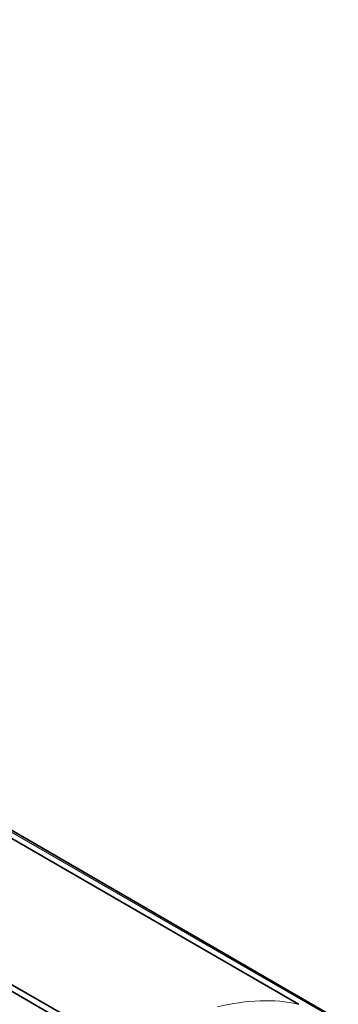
# Model space of a CAD drawing. Header units: millimetres. Extents: x 5 to 415, y 5 to 292.
# Tile 199 of 199: x 389.37 to 395.17, y 250.01 to 267.91. Entities that reach past the tile are written whole.
import ezdxf

# ---------------------------------------------------------------- set-up
doc = ezdxf.new("R2010")
doc.units = ezdxf.units.MM
doc.layers.add('Sichtbar (ISO)', color=7, linetype='Continuous', lineweight=35)
doc.layers.add('Sichtbar schmal (ISO)', color=7, linetype='Continuous', lineweight=18)

msp = doc.modelspace()

# ---------------------------------------------------------------- linework, layer by layer
at = {"layer": 'Sichtbar (ISO)'}
for p, q in [((364.16954863, 267.6345426), (395.16910765, 249.73693885)), ((394.44574949, 250.01148994), (378.94785655, 258.95941707)), ((391.07083907, 249.1804073), (375.57110628, 258.12923764))]:
    msp.add_line(p, q, dxfattribs=at)
msp.add_open_spline([(391.17686999, 249.23971956), (386.01031567, 252.22261198), (380.84376135, 255.2055044), (370.51065272, 261.17128924), (365.3440984, 264.15418165), (360.17756917, 267.13708788)], degree=3, knots=[0.0000081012, 0.0000081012, 0.0000081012, 0.0000081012, 4.3839604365, 4.3839604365, 8.7679127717, 8.7679127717, 8.7679127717, 8.7679127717], dxfattribs=at)
at = {"layer": 'Sichtbar schmal (ISO)'}
for p, q in [((363.43794352, 267.91088232), (394.43714658, 250.01348407)), ((364.12201638, 267.63096475), (395.12157794, 249.73335814))]:
    msp.add_line(p, q, dxfattribs=at)
msp.add_ellipse((391.91688053, 244.39025412), major_axis=(3.11302276, 5.39191358), ratio=0.5773502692, start_param=0.1729452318, end_param=0.1758003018, dxfattribs=at)
msp.add_open_spline([(394.43740709, 250.01333366), (394.0049076, 250.11242529), (393.510265, 250.09222793), (392.97234355, 249.96547438)], degree=3, dxfattribs=at)

doc.saveas('drawing.dxf')
